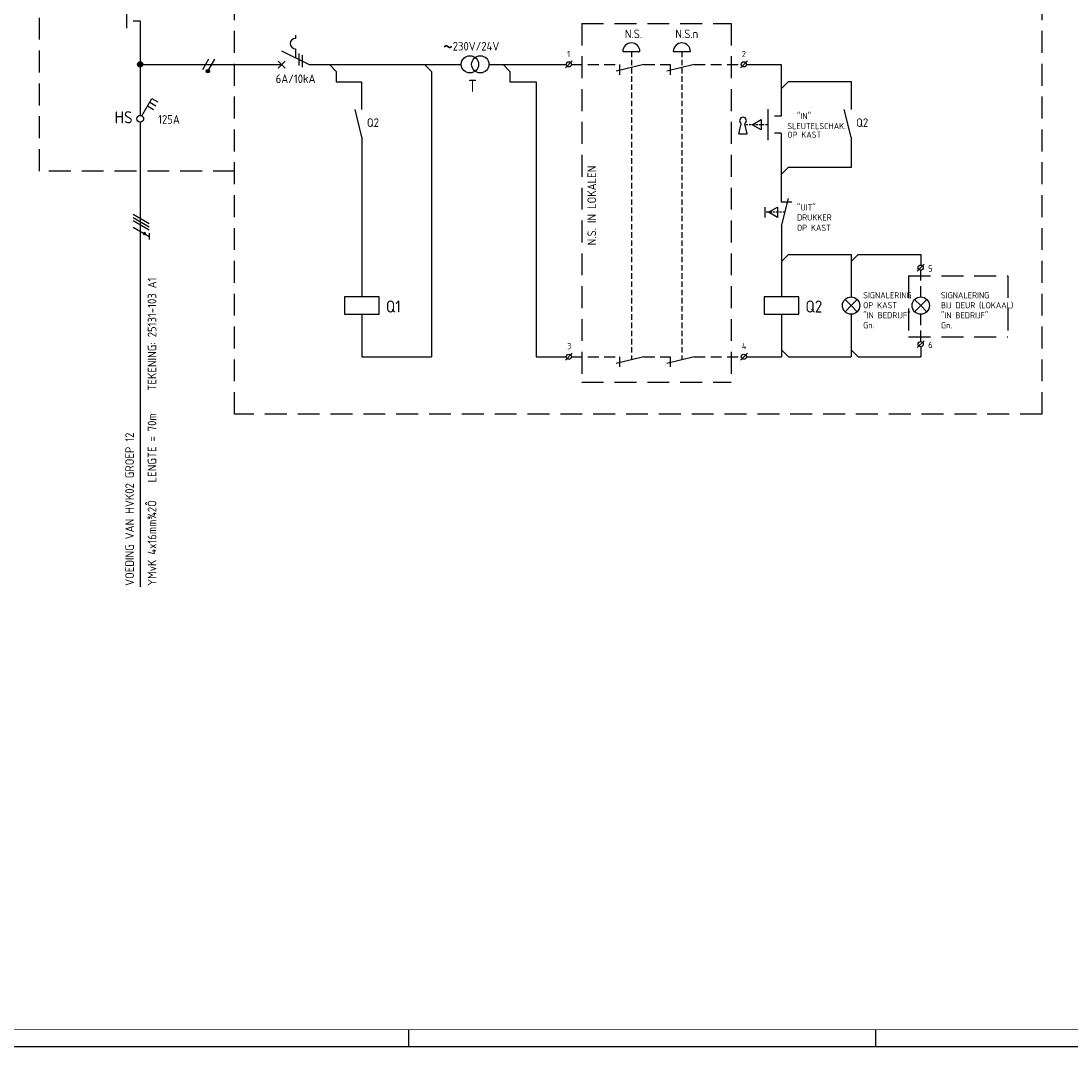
# Model space of a CAD drawing. Header units: millimetres. Extents: x 0 to 841, y 0 to 594.
# Tile 2 of 5: x 228 to 533, y 0 to 298. Entities that reach past the tile are written whole.
import ezdxf
from ezdxf.enums import TextEntityAlignment as Align

# ---------------------------------------------------------------- set-up
doc = ezdxf.new("R2010")
doc.units = ezdxf.units.MM
doc.linetypes.add('HIDDEN', pattern=[9.525, 6.35, -3.175])
doc.layers.get('0').update_dxf_attribs({"linetype": 'CONTINUOUS'})
for name, color, linetype in [('1', 7, 'CONTINUOUS'), ('40', 1, 'CONTINUOUS'), ('41', 2, 'CONTINUOUS'), ('52', 1, 'HIDDEN'), ('70', 1, 'CONTINUOUS'), ('71', 2, 'CONTINUOUS'), ('EL$2B---_KADER', 4, 'CONTINUOUS'), ('LIJN025', 10, 'CONTINUOUS'), ('LIJN035', 50, 'CONTINUOUS'), ('LIJN050', 90, 'CONTINUOUS'), ('TEKST25', 10, 'CONTINUOUS'), ('TEKST35', 50, 'CONTINUOUS'), ('TEKST50', 90, 'CONTINUOUS'), ('TEKST70', 130, 'CONTINUOUS')]:
    doc.layers.add(name, color=color, linetype=linetype)
doc.styles.add('ISO', font='ISO.SHX')
doc.styles.add('NEN', font='iso.shx')
doc.styles.add('ROMAND', font='romand')

# ---------------------------------------------------------------- blocks, each defined once
blk = doc.blocks.new('A1')
at = {"layer": 'LIJN025'}
for p, q in [((340.5, 0), (340.5, 5)), ((476, 0), (476, 5))]:
    blk.add_line(p, q, dxfattribs=at)
blk.add_lwpolyline([(0, 0), (0, 594), (841, 594), (841, 0)], close=True, dxfattribs=at)
at = {"layer": 'LIJN050', "const_width": 0.2}
blk.add_lwpolyline([(836, 5), (836, 589), (25, 589), (25, 5)], close=True, dxfattribs=at)
at = {"layer": 'TEKST25', "style": 'ROMAND', "width": 2.899115}
blk.add_attdef('STATUS', text='', height=2.5, dxfattribs=at).set_placement((795, 71.5), (834, 71.5), align=Align.FIT)
at = {"layer": 'TEKST25', "style": 'ISO'}
for tag, p in [('E', (796.25, 66)), ('NAAM-E', (807.75, 66)), ('DATUM-E', (826, 66)), ('D', (796.25, 61)), ('NAAM-D', (807.75, 61)), ('DATUM-D', (826, 61)), ('C', (796.25, 56)), ('NAAM-C', (807.75, 56)), ('DATUM-C', (826, 56)), ('B', (796.25, 51)), ('NAAM-B', (807.75, 51)), ('DATUM-B', (826, 51)), ('A', (796.25, 46)), ('NAAM-A', (807.75, 46)), ('DATUM-A', (826, 46))]:
    blk.add_attdef(tag, text='', height=2.5, dxfattribs=at).set_placement(p, align=Align.CENTER)
for tag, p in [('DATUM', (673.75, 36.25)), ('SCHAAL', (709, 36.25)), ('GETEKEND', (739.25, 36.25)), ('GECONTOL.', (774, 36.25)), ('FORMAAT', (804.25, 28.25))]:
    blk.add_attdef(tag, p, '', height=2.5, dxfattribs=at)
at = {"layer": 'TEKST35', "style": 'ISO'}
for tag, p in [('PROJECT', (675.5, 72.5)), ('PLAATS', (675.5, 63.5)), ('INSTALLATIE-REGEL1', (675.5, 52.5)), ('INSTALLATIE-REGEL2', (675.5, 43.5))]:
    blk.add_attdef(tag, p, '', height=4, dxfattribs=at)
blk.add_attdef('PROJ.NR.', text='', height=4, dxfattribs=at).set_placement((822, 23), align=Align.CENTER)
at = {"layer": 'TEKST50', "style": 'ISO'}
blk.add_attdef('FILE-NAAM', text='', height=5, dxfattribs=at).set_placement((814.5, 7.5), align=Align.CENTER)
blk = doc.blocks.new('RWS076')
at = {"layer": '71'}
blk.add_line((2, 0), (0, 2), dxfattribs=at)
blk = doc.blocks.new('RWS023', base_point=(227, 181))
at = {"layer": '40', "style": 'NEN'}
blk.add_text('~', height=5, dxfattribs=at).set_placement((223.5, 179.5))
blk = doc.blocks.new('RWS075')
at = {"layer": '71'}
blk.add_line((2, 0), (0, -2), dxfattribs=at)

msp = doc.modelspace()

# ---------------------------------------------------------------- linework, layer by layer
at = {"color": 10}
for p, q in [((260.56, 241.55), (265.24, 238.85)), ((260.56, 240.62), (265.24, 237.91)), ((260.56, 240.62), (265.24, 237.91)), ((260.56, 239.68), (265.24, 236.97)), ((260.56, 237.8), (265.24, 235.1)), ((265.24, 236.03), (265.24, 234.16))]:
    msp.add_line(p, q, dxfattribs=at)
msp.add_line((260.56, 240.62), (265.24, 237.91))
at = {"color": 10, "const_width": 0.469}
msp.add_lwpolyline([(263.95, 236.11, 1), (263.72, 235.71, 1)], format="xyb", close=True, dxfattribs=at)
at = {"layer": '1', "color": 2}
for p, q in [((307.61, 293.5), (307.61, 292.5)), ((307.61, 289.5), (307.61, 286.92)), ((303.61, 288.92), (311.64, 284.9))]:
    msp.add_line(p, q, dxfattribs=at)
at = {"layer": '1', "color": 1}
for p, q in [((282.44, 286.45), (280.69, 283.42)), ((284.19, 286.45), (282.46, 283.46))]:
    msp.add_line(p, q, dxfattribs=at)
msp.add_circle((282.22, 283.02), 0.5, dxfattribs=at)
at = {"layer": '1', "color": 2}
msp.add_arc((307.61, 291), 1.5, 90, 270, dxfattribs=at)
at = {"layer": '52', "ltscale": 0.1}
msp.add_line((444.6, 267.49), (438.22, 267.49), dxfattribs=at)
at = {"layer": '52', "linetype": 'HIDDEN', "ltscale": 0.1}
msp.add_line((449.62, 242.09), (443.75, 242.09), dxfattribs=at)
at = {"layer": '70'}
for p, q in [((308.61, 288.17), (308.61, 284.67)), ((309.61, 287.67), (309.61, 284.17)), ((385.94, 283.99), (387.94, 285.99)), ((436.72, 283.99), (438.72, 285.99)), ((488, 225.04), (490, 227.04)), ((488.01, 202.84), (490.01, 204.84)), ((385.94, 199.19), (387.94, 201.19)), ((436.72, 199.19), (438.72, 201.19))]:
    msp.add_line(p, q, dxfattribs=at)
at = {"layer": '70', "const_width": 0.5}
msp.add_lwpolyline([(281.97, 283.02, 1), (282.47, 283.02, 1)], format="xyb", close=True, dxfattribs=at)
at = {"layer": '71'}
for p, q in [((258.6, 304.5), (258.6, 295.5)), ((262.6, 297.5), (260.6, 297.5)), ((402.58, 288.69), (407.58, 288.69)), ((417.23, 288.69), (422.23, 288.69)), ((302.61, 283.9), (304.61, 285.9)), ((302.61, 285.9), (304.61, 283.9)), ((319.48, 282.93), (317.52, 284.9)), ((347.11, 282.9), (345.11, 284.9)), ((369.85, 282.95), (367.85, 284.95)), ((408.68, 284.99), (400.68, 282.99)), ((401.68, 284.99), (401.68, 281.99)), ((423.33, 284.99), (415.33, 282.99)), ((416.33, 284.99), (416.33, 281.99)), ((448.52, 284.99), (448.52, 269.99)), ((347.11, 282.9), (347.11, 200.19)), ((326.81, 279.95), (326.81, 271.89)), ((377.43, 279.95), (377.43, 200.19)), ((450.62, 279.99), (468.82, 279.99)), ((468.82, 279.99), (468.82, 271.89)), ((263.11, 270.06), (266.01, 275.08)), ((266.01, 275.08), (267.74, 274.08)), ((264.76, 272.92), (266.49, 271.92)), ((265.38, 274), (267.11, 273)), ((326.91, 263.89), (324.91, 271.89)), ((444.62, 271.99), (444.62, 262.99)), ((468.82, 263.89), (466.82, 271.89)), ((440.12, 267.49), (442.72, 268.99)), ((442.72, 268.99), (442.72, 265.99)), ((448.52, 269.99), (446.62, 269.99)), ((436.26, 264.85), (436.95, 267.78)), ((438.66, 264.85), (437.97, 267.78)), ((442.72, 265.99), (440.12, 267.49)), ((326.91, 263.89), (326.91, 217.56)), ((436.26, 264.85), (438.66, 264.85)), ((448.52, 264.99), (446.62, 264.99)), ((448.52, 264.99), (448.52, 245.08)), ((468.82, 263.89), (468.82, 255.09)), ((450.52, 255.09), (448.52, 253.09)), ((468.82, 255.09), (450.52, 255.09)), ((448.52, 245.09), (451.62, 245.09)), ((448.62, 238.09), (450.62, 246.09)), ((443.75, 243.59), (443.75, 240.59)), ((444.9, 242.09), (447.5, 243.59)), ((447.5, 240.59), (444.9, 242.09)), ((447.5, 243.59), (447.5, 240.59)), ((448.62, 238.09), (448.62, 217.56)), ((450.62, 229.83), (468.82, 229.83)), ((468.82, 229.83), (468.82, 217.53)), ((470.82, 229.83), (489.02, 229.83)), ((489, 229.83), (489, 226.79)), ((489, 225.29), (489, 225.13)), ((331.91, 217.56), (321.91, 217.56)), ((321.91, 217.56), (321.91, 212.56)), ((331.91, 212.56), (331.91, 217.56)), ((443.62, 217.56), (443.62, 212.56)), ((453.62, 217.56), (443.62, 217.56)), ((453.62, 212.56), (453.62, 217.56)), ((468.82, 215.03), (467.05, 216.8)), ((468.82, 215.03), (470.59, 216.8)), ((489.02, 215.03), (487.25, 216.8)), ((489.02, 215.03), (490.79, 216.8)), ((468.82, 215.03), (467.05, 213.26)), ((468.82, 215.03), (470.59, 213.26)), ((489.02, 215.03), (487.25, 213.26)), ((489.02, 215.03), (490.79, 213.26)), ((321.91, 212.56), (331.91, 212.56)), ((326.91, 212.56), (326.91, 200.19)), ((443.62, 212.56), (453.62, 212.56)), ((448.62, 212.56), (448.62, 200.19)), ((468.82, 212.53), (468.82, 200.19)), ((489.02, 203.09), (489.02, 200.19)), ((408.68, 200.19), (400.68, 198.19)), ((401.68, 200.19), (401.68, 197.29)), ((423.33, 200.19), (415.33, 198.19)), ((416.33, 200.19), (416.33, 197.29))]:
    msp.add_line(p, q, dxfattribs=at)
for centre, radius in [((358.25, 285), 2.5), ((361.25, 285), 2.5), ((262.6, 285), 0.75), ((262.6, 285), 0.5), ((262.6, 285), 0.25), ((386.94, 284.99), 0.75), ((437.72, 284.99), 0.75), ((262.6, 269.2), 1), ((489, 226.04), 0.75), ((468.82, 215.03), 2.5), ((489.02, 215.03), 2.5), ((489.01, 203.84), 0.75), ((386.94, 200.19), 0.75), ((437.72, 200.19), 0.75)]:
    msp.add_circle(centre, radius, dxfattribs=at)
for centre, radius, start, end in [((405.08, 288.69), 2.5, 0, 180), ((419.73, 288.69), 2.5, 0, 180), ((437.46, 268.65), 1, 300.6656, 239.3344)]:
    msp.add_arc(centre, radius, start, end, dxfattribs=at)
at = {"layer": 'LIJN025', "linetype": 'HIDDEN'}
for p, q in [((233.35, 254.05), (233.35, 316.2)), ((289.98, 183.55), (289.98, 316.2)), ((524.2, 183.55), (524.2, 316.2)), ((390.69, 296.85), (390.69, 192.77)), ((390.69, 296.85), (433.98, 296.85)), ((433.98, 296.85), (433.98, 192.77)), ((290.1, 254.05), (233.35, 254.05)), ((485.5, 223.67), (514.27, 223.67)), ((485.5, 223.67), (485.5, 205.97)), ((514.27, 223.67), (514.27, 205.97)), ((485.5, 205.97), (514.27, 205.97)), ((390.69, 192.77), (433.98, 192.77)), ((524.2, 183.55), (289.98, 183.55))]:
    msp.add_line(p, q, dxfattribs=at)
at = {"layer": 'LIJN025', "linetype": 'HIDDEN', "ltscale": 0.25}
for p, q in [((405.08, 288.69), (405.08, 199.29)), ((419.73, 288.69), (419.73, 199.29))]:
    msp.add_line(p, q, dxfattribs=at)
at = {"layer": 'LIJN035', "color": 90}
for p, q in [((262.6, 297.5), (262.6, 270.2)), ((262.6, 268.2), (262.6, 133.5))]:
    msp.add_line(p, q, dxfattribs=at)
at = {"layer": 'LIJN035'}
for p, q in [((263.2, 284.95), (303.66, 284.95)), ((311.64, 284.9), (355.75, 284.9)), ((363.75, 284.95), (386.19, 284.95)), ((438.47, 284.99), (448.52, 284.99)), ((319.48, 282.93), (319.48, 279.95)), ((369.85, 282.95), (369.85, 279.95)), ((319.48, 279.95), (326.83, 279.95)), ((369.85, 279.95), (377.43, 279.95)), ((326.91, 200.19), (347.11, 200.19)), ((377.43, 200.19), (386.19, 200.19)), ((438.47, 200.19), (448.62, 200.19)), ((450.62, 200.19), (468.82, 200.19)), ((470.82, 200.19), (489.02, 200.19))]:
    msp.add_line(p, q, dxfattribs=at)
at = {"layer": 'LIJN035', "linetype": 'HIDDEN', "ltscale": 0.5}
for p, q in [((387.69, 284.99), (401.68, 284.99)), ((408.68, 284.99), (416.33, 284.99)), ((423.33, 284.99), (436.97, 284.99)), ((489, 217.53), (489, 225.29)), ((489.01, 204.59), (489.01, 212.53)), ((387.69, 200.19), (401.68, 200.19)), ((408.68, 200.19), (416.33, 200.19)), ((423.33, 200.19), (436.97, 200.19))]:
    msp.add_line(p, q, dxfattribs=at)

# ---------------------------------------------------------------- block references
at = {"layer": '40'}
msp.add_blockref('RWS023', (353.85, 289), dxfattribs=at)
at = {"layer": '70'}
msp.add_blockref('RWS076', (448.62, 200.19), dxfattribs=at)
at = {"layer": 'EL$2B---_KADER'}
msp.add_blockref('A1', (0, 0), dxfattribs=at)
at = {"layer": 'TEKST70', "xscale": -1, "rotation": 180}
msp.add_blockref('RWS076', (448.62, 279.99), dxfattribs=at)
at = {"layer": 'TEKST70'}
for name, p in [('RWS075', (448.62, 229.83)), ('RWS075', (468.82, 229.83)), ('RWS076', (468.82, 200.19)), ('RWS076', (468.82, 200.19))]:
    msp.add_blockref(name, p, dxfattribs=at)

# ---------------------------------------------------------------- texts
at = {"layer": '40', "style": 'NEN'}
for s, height, p in [('N.S.', 2.5, (403.18, 292.59)), ('N.S.n', 2.5, (417.83, 292.59)), ('230V/24V', 2.5, (353.25, 289)), ('1', 1.8, (386.44, 287.09)), ('2', 1.8, (437.12, 287.09)), ('6A/10kA', 2.5, (301.9, 279.57)), ('125A', 2.5, (267.79, 267.78)), ('Q2', 2.5, (328.36, 266.84)), ('"IN"', 1.8, (453.12, 269.09)), ('Q2', 2.5, (470.27, 266.84)), ('SLEUTELSCHAK.', 1.8, (450.32, 266.19)), ('OP KAST', 1.8, (450.32, 263.69)), ('"UIT"', 1.8, (453.12, 242.59)), ('DRUKKER ', 1.8, (453.12, 239.69)), ('OP KAST', 1.8, (453.12, 236.69)), ('5', 1.8, (491.19, 224.86)), ('SIGNALERING', 1.8, (472.32, 217.13)), ('SIGNALERING', 1.8, (494.87, 217.13)), ('OP KAST', 1.8, (472.32, 214.23)), ('"IN BEDRIJF"', 1.8, (472.32, 211.33)), ('"IN BEDRIJF"', 1.8, (494.87, 211.33)), ('BIJ DEUR (LOKAAL)', 1.8, (494.87, 214.23)), ('Gn.', 1.8, (472.32, 208.43)), ('Gn.', 1.8, (494.87, 208.43)), ('3', 1.8, (386.44, 202.37)), ('4', 1.8, (437.12, 202.37)), ('6', 1.8, (491.19, 202.71))]:
    msp.add_text(s, height=height, dxfattribs=at).set_placement(p)
for s, p in [('TEKENING: 25131-103 A1', (267.28, 190.34)), ('LENGTE = 70m', (267.28, 163.74)), ('VOEDING VAN HVK02 GROEP 12', (260.78, 133.74)), ('YMvK 4x16mm¾2Ô', (267.28, 133.74))]:
    msp.add_text(s, height=2.5, rotation=90, dxfattribs=at).set_placement(p)
at = {"layer": '41', "style": 'NEN'}
msp.add_text('T', height=3.5, dxfattribs=at).set_placement((360.25, 277), align=Align.RIGHT)
for s, p in [('Q1', (333.86, 213.01)), ('Q2', (455.57, 213.01))]:
    msp.add_text(s, height=3.5, dxfattribs=at).set_placement(p)
at = {"layer": 'TEKST25', "style": 'ISO'}
msp.add_text('N.S. IN LOKALEN', height=2.5, rotation=90, dxfattribs=at).set_placement((394.83, 232.5))
at = {"layer": 'TEKST35', "style": 'NEN'}
msp.add_text('HS', height=3.5, dxfattribs=at).set_placement((255.19, 267.88))

doc.saveas('drawing.dxf')
